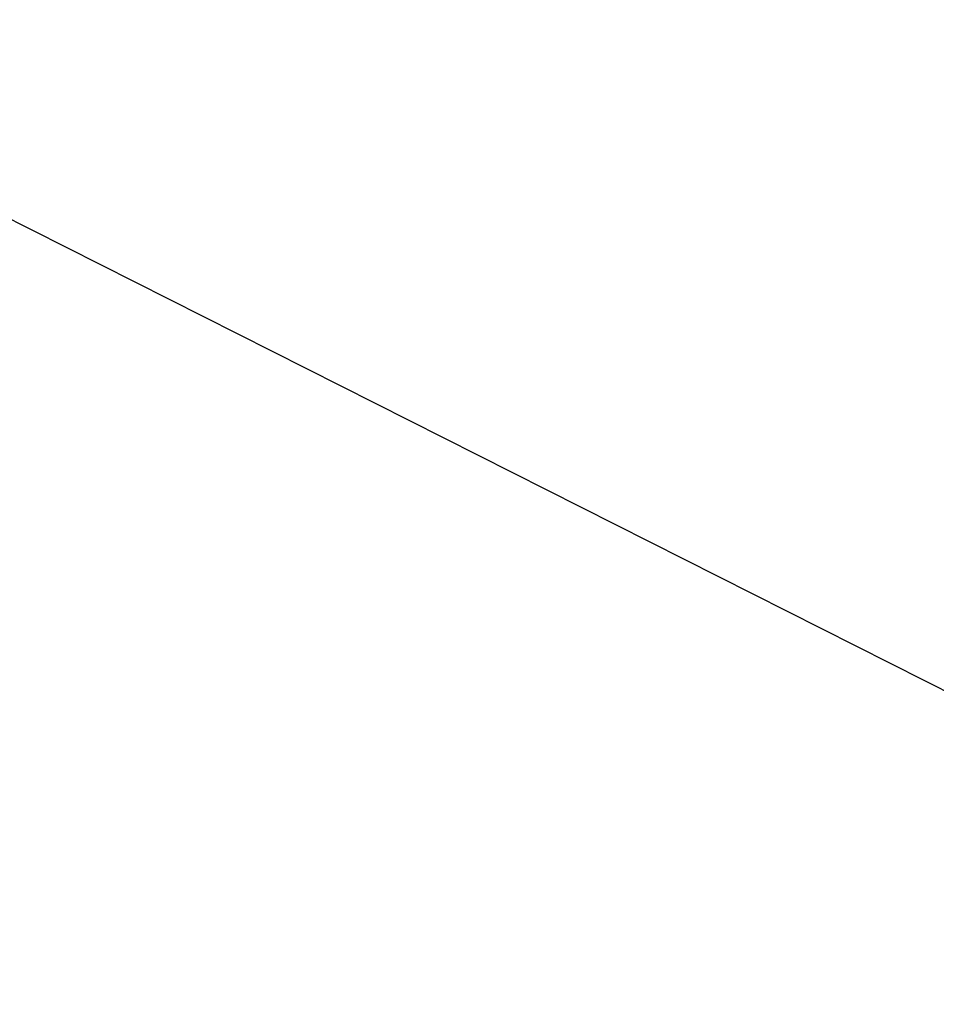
# Model space of a CAD drawing. Header units: millimetres. Extents: x -243 to 243, y -257 to 243.
# Tile 125 of 256: x -158.28797 to -158.28283, y -198.4702 to -198.46468. Entities that reach past the tile are written whole.
import ezdxf

# ---------------------------------------------------------------- set-up
doc = ezdxf.new("R2010")
doc.units = ezdxf.units.MM
doc.header["$MEASUREMENT"] = 0
doc.layers.add('OPERAK', color=7, linetype='Continuous', true_color=0x000000)

msp = doc.modelspace()

# ---------------------------------------------------------------- meshes
at = {"layer": 'OPERAK'}
mesh = msp.add_polyface(dxfattribs=at)
corners = [(-157.8115845, -200.3357849, 1005.1834106), (-158.2902374, -198.4646759, 1002.250061), (-148.8113403, -203.2486572, 1001.2494507), (-148.3258667, -205.1098633, 1004.2470093), (-157.1662292, -202.9423523, 1009.0857544), (-147.6712646, -207.7068024, 1008.2327271), (-156.5249786, -205.6177826, 1012.916687), (-147.020813, -210.3762207, 1012.1437378), (-150.8279572, -208.2372894, 1027.1289062), (-150.6468201, -208.3535004, 1027.1488037), (-149.5437775, -206.1696167, 1026.3439941), (-149.7234802, -206.0543213, 1026.3242188), (-151.0101624, -208.1201782, 1027.1088867), (-149.903656, -205.9385071, 1026.3043213), (-151.1913452, -208.003479, 1027.0889893), (-150.0837555, -205.8225098, 1026.2844238), (-151.3702393, -207.888031, 1027.0693359), (-150.2631989, -205.7067108, 1026.2646484), (-151.5487671, -207.7726593, 1027.0498047), (-150.442337, -205.5909424, 1026.244873), (-151.7288818, -207.656189, 1027.0302734), (-150.6215515, -205.4749603, 1026.2252197), (-151.9100189, -207.5388489, 1027.010498), (-150.8006897, -205.3588104, 1026.2054443), (-150.9795837, -205.2425537, 1026.1856689), (-149.5563049, -203.3435516, 1024.4941406), (-149.7333832, -203.228653, 1024.473999), (-152.0906677, -207.4215546, 1026.9906006), (-151.1586304, -205.1259613, 1026.1657715), (-149.9107666, -203.1133423, 1024.4537354), (-152.2712708, -207.3040314, 1026.9707031), (-151.3383789, -205.008728, 1026.145752), (-150.0889282, -202.9973145, 1024.4334717), (-152.4524384, -207.1859589, 1026.9508057), (-152.7716675, -204.0656586, 1025.9853516), (-151.509552, -202.0639343, 1024.2698975), (-153.8968811, -206.2363739, 1026.7908936), (-154.7913055, -208.3273773, 1026.744751), (-153.3380737, -209.2801056, 1026.9064941), (-153.485199, -203.5905304, 1025.9042969), (-152.2166138, -201.593811, 1024.1872559), (-154.6161499, -205.7578583, 1026.710083), (-155.5151062, -207.8471832, 1026.6630859), (-154.1980591, -203.11203, 1025.8225098), (-152.922821, -201.1204834, 1024.1040039), (-155.3349304, -205.2758026, 1026.62854), (-154.9101257, -202.630249, 1025.7399902), (-153.6282349, -200.6438904, 1024.0198975), (-155.620575, -202.1457214, 1025.6568604), (-154.3321228, -200.1645203, 1023.9352417), (-150.6072693, -200.9100647, 1022.524353), (-149.4176941, -200.9954681, 1021.6826782), (-150.5446014, -200.2541962, 1021.5461426), (-148.8963928, -201.5028992, 1021.9997559), (-151.3096466, -200.4442749, 1022.4399414), (-152.7116852, -199.5032959, 1022.2687988), (-152.0110474, -199.9754028, 1022.3547363), (-151.667099, -199.5063477, 1021.40802)]
mesh.append_faces([[corners[k] for k in face] for face in [(0, 1, 2, 3), (4, 0, 3, 5), (6, 4, 5, 7), (8, 9, 10, 11), (12, 8, 11, 13), (14, 12, 13, 15), (16, 14, 15, 17), (18, 16, 17, 19), (20, 18, 19, 21), (22, 20, 21, 23), (24, 23, 25, 26), (27, 22, 23, 24), (28, 24, 26, 29), (30, 27, 24, 28), (31, 28, 29, 32), (33, 30, 28, 31), (34, 31, 32, 35), (36, 33, 31, 34), (37, 38, 33, 36), (39, 34, 35, 40), (41, 36, 34, 39), (42, 37, 36, 41), (43, 39, 40, 44), (45, 41, 39, 43), (46, 43, 44, 47), (48, 46, 47, 49), (50, 51, 52, 52), (32, 53, 50, 35), (54, 40, 35, 50), (52, 54, 50, 50), (55, 47, 44, 56), (40, 54, 56, 44), (57, 56, 54, 54)]])

doc.saveas('drawing.dxf')
